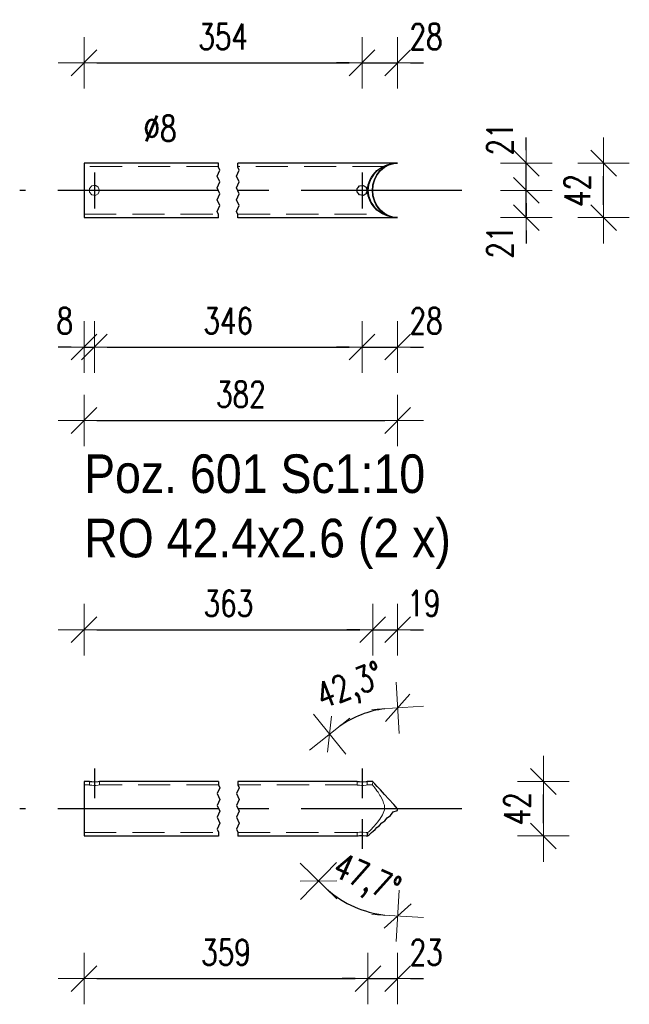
# Model space of a CAD drawing. Header units: millimetres. Extents: x -848 to 5, y 10127 to 10797.
# Tile 34 of 39: x -394 to -347, y 10548 to 10624. Entities that reach past the tile are written whole.
import ezdxf

# ---------------------------------------------------------------- set-up
doc = ezdxf.new("R2010")
doc.units = ezdxf.units.MM
doc.header["$LTSCALE"] = 10
doc.linetypes.add('HIDDEN', pattern=[0.375, 0.25, -0.125])
doc.linetypes.add('MITTE', pattern=[2, 1.25, -0.25, 0.25, -0.25])
doc.layers.get('Defpoints').update_dxf_attribs({"color": 1})
for name, color, linetype, lineweight in [('PS_DIM', 4, 'Continuous', 13), ('PS_Hidden', 2, 'HIDDEN', 9), ('PS_Shape', 161, 'Continuous', 30), ('PS_SOLID', 7, 'Continuous', 30), ('PS_TEXT', 3, 'Continuous', 18)]:
    doc.layers.add(name, color=color, linetype=linetype, lineweight=lineweight)
doc.layers.add('PS_Mid', color=5, linetype='MITTE')
doc.styles.add('gil', font='txt', dxfattribs={"width": 0.9})
doc.styles.add('simplex', font='simplex.shx', dxfattribs={"width": 0.75})
doc.dimstyles.new('1_10_PRZ', dxfattribs={"dimtxt": 2, "dimasz": 1, "dimexe": 2, "dimexo": 5, "dimgap": 1, "dimtad": 1, "dimdec": 0, "dimlfac": 10, "dimtxsty": 'simplex', "dimblk": 'dimznak', "dimcen": 2, "dimse1": 1, "dimse2": 1, "dimclrt": 3, "dimadec": 1, "dimazin": 0, "dimtfac": 1, "dimtdec": 0, "dimtix": 1, "dimtmove": 2, "dimatfit": 3, "dimldrblk": 'dim-grot', "dimfxl": 1, "dimarcsym": 0})
doc.dimstyles.new('1_10_PRZ_DS1-LS10', dxfattribs={"dimtxt": 2, "dimasz": 1, "dimexe": 2, "dimexo": 5, "dimgap": 1, "dimtad": 1, "dimdec": 0, "dimlfac": 10, "dimtxsty": 'simplex', "dimblk": 'dimznak', "dimcen": 2, "dimse1": 1, "dimse2": 1, "dimclrt": 3, "dimadec": 1, "dimazin": 0, "dimtfac": 1, "dimtdec": 0, "dimtix": 1, "dimtmove": 2, "dimatfit": 3, "dimldrblk": 'dim-grot', "dimfxl": 1, "dimarcsym": 0})

# ---------------------------------------------------------------- blocks, each defined once
blk = doc.blocks.new('dimznak')
at = {"color": 0}
for points in [[(0, 2), (0, -2)], [(-2, 0), (2, 0)]]:
    blk.add_lwpolyline(points, dxfattribs=at)
at = {"color": 2}
blk.add_lwpolyline([(1, 1), (-1, -1)], dxfattribs=at)
blk = doc.blocks.new('*D375')
at = {"layer": 'Defpoints', "color": 0, "transparency": 16777216}
for p in [(-388.369, 10610.755), (-389.169, 10608.638), (-388.369, 10598.584)]:
    blk.add_point(p, dxfattribs=at)
at = {"layer": 'PS_DIM', "color": 0, "lineweight": -2, "transparency": 16777216}
for p, q in [((-390.169, 10598.584), (-391.169, 10598.584)), ((-389.169, 10598.584), (-388.369, 10598.584)), ((-387.369, 10598.584), (-386.369, 10598.584))]:
    blk.add_line(p, q, dxfattribs=at)
blk.add_blockref('dimznak', (-389.169, 10598.584), dxfattribs=at)
at = {"layer": 'PS_DIM', "color": 0, "lineweight": -2, "transparency": 16777216, "rotation": 180}
blk.add_blockref('dimznak', (-388.369, 10598.584), dxfattribs=at)
at = {"layer": 'PS_DIM', "color": 3, "transparency": 16777216, "insert": (-390.669, 10600.624), "char_height": 2, "attachment_point": 5, "style": 'simplex'}
blk.add_mtext('8', dxfattribs=at)
blk = doc.blocks.new('dim-grot')
blk.add_hatch(color=256).paths.add_polyline_path([(0, 0), (-2, 0.5), (-2, -0.5)])
blk.add_lwpolyline([(0, 0), (-2, 0.5), (-2, -0.5), (0, 0)])
blk = doc.blocks.new('*D377')
at = {"layer": 'Defpoints', "color": 0, "transparency": 16777216}
for p in [(-367.569, 10610.755), (-364.814, 10608.638), (-364.814, 10598.584)]:
    blk.add_point(p, dxfattribs=at)
at = {"layer": 'PS_DIM', "color": 0, "lineweight": -2, "transparency": 16777216}
for p, q in [((-368.569, 10598.584), (-369.569, 10598.584)), ((-367.569, 10598.584), (-364.814, 10598.584)), ((-363.814, 10598.584), (-362.814, 10598.584))]:
    blk.add_line(p, q, dxfattribs=at)
blk.add_blockref('dimznak', (-367.569, 10598.584), dxfattribs=at)
at = {"layer": 'PS_DIM', "color": 0, "lineweight": -2, "transparency": 16777216, "rotation": 180}
blk.add_blockref('dimznak', (-364.814, 10598.584), dxfattribs=at)
at = {"layer": 'PS_DIM', "color": 3, "transparency": 16777216, "insert": (-362.6, 10600.624), "char_height": 2, "attachment_point": 5, "style": 'simplex'}
blk.add_mtext('28', dxfattribs=at)
blk = doc.blocks.new('*D380')
at = {"layer": 'Defpoints', "color": 0, "transparency": 16777216}
for p in [(-364.814, 10620.668), (-364.814, 10612.873), (-367.569, 10610.755)]:
    blk.add_point(p, dxfattribs=at)
at = {"layer": 'PS_DIM', "color": 0, "lineweight": -2, "transparency": 16777216}
for p, q in [((-368.569, 10620.668), (-369.569, 10620.668)), ((-367.569, 10620.668), (-364.814, 10620.668)), ((-363.814, 10620.668), (-362.814, 10620.668))]:
    blk.add_line(p, q, dxfattribs=at)
blk.add_blockref('dimznak', (-367.569, 10620.668), dxfattribs=at)
at = {"layer": 'PS_DIM', "color": 0, "lineweight": -2, "transparency": 16777216, "rotation": 180}
blk.add_blockref('dimznak', (-364.814, 10620.668), dxfattribs=at)
at = {"layer": 'PS_DIM', "color": 3, "transparency": 16777216, "insert": (-362.6, 10622.708), "char_height": 2, "attachment_point": 5, "style": 'simplex'}
blk.add_mtext('28', dxfattribs=at)
blk = doc.blocks.new('*D381')
at = {"layer": 'Defpoints', "color": 0, "transparency": 16777216}
for p in [(-367.569, 10610.755), (-354.814, 10610.755), (-364.824, 10608.638)]:
    blk.add_point(p, dxfattribs=at)
at = {"layer": 'PS_DIM', "color": 0, "lineweight": -2, "transparency": 16777216}
for p, q in [((-354.814, 10611.755), (-354.814, 10612.755)), ((-354.814, 10608.638), (-354.814, 10610.755)), ((-354.814, 10607.638), (-354.814, 10606.638))]:
    blk.add_line(p, q, dxfattribs=at)
for p, rotation in [((-354.814, 10610.755), 270), ((-354.814, 10608.638), 90)]:
    blk.add_blockref('dimznak', p, dxfattribs=dict(at, rotation=rotation))
at = {"layer": 'PS_DIM', "color": 3, "transparency": 16777216, "insert": (-356.854, 10606.745), "char_height": 2, "attachment_point": 5, "rotation": 90, "style": 'simplex'}
blk.add_mtext('21', dxfattribs=at)
blk = doc.blocks.new('*D382')
at = {"layer": 'Defpoints', "color": 0, "transparency": 16777216}
for p in [(-364.814, 10612.873), (-354.814, 10612.873), (-367.569, 10610.755)]:
    blk.add_point(p, dxfattribs=at)
at = {"layer": 'PS_DIM', "color": 0, "lineweight": -2, "transparency": 16777216}
for p, q in [((-354.814, 10613.873), (-354.814, 10614.873)), ((-354.814, 10610.755), (-354.814, 10612.873)), ((-354.814, 10609.755), (-354.814, 10608.755))]:
    blk.add_line(p, q, dxfattribs=at)
for p, rotation in [((-354.814, 10612.873), 270), ((-354.814, 10610.755), 90)]:
    blk.add_blockref('dimznak', p, dxfattribs=dict(at, rotation=rotation))
at = {"layer": 'PS_DIM', "color": 3, "transparency": 16777216, "insert": (-356.854, 10614.766), "char_height": 2, "attachment_point": 5, "rotation": 90, "style": 'simplex'}
blk.add_mtext('21', dxfattribs=at)
blk = doc.blocks.new('*D547')
at = {"layer": 'Defpoints', "color": 0, "transparency": 16777216}
for p in [(-366.722, 10570.311), (-366.745, 10564.827), (-364.809, 10562.701), (-364.809, 10562.701), (-364.809, 10554.381)]:
    blk.add_point(p, dxfattribs=at)
at = {"layer": 'PS_DIM', "color": 0, "lineweight": -2, "transparency": 16777216}
blk.add_arc((-364.809, 10562.701), 7.846, 97.30759, 125.02273, dxfattribs=at)
for p, rotation in [((-364.809, 10570.547), 3.653768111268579), ((-370.092, 10568.502), 218.6765564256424)]:
    blk.add_blockref('dimznak', p, dxfattribs=dict(at, rotation=rotation))
at = {"layer": 'PS_DIM', "color": 3, "transparency": 16777216, "insert": (-368.433, 10572.061), "char_height": 2, "attachment_point": 5, "rotation": 21.16516, "style": 'simplex'}
blk.add_mtext('42,3°', dxfattribs=at)
blk = doc.blocks.new('*D548')
at = {"layer": 'Defpoints', "color": 0, "transparency": 16777216}
for p in [(-364.809, 10562.701), (-364.809, 10562.701), (-367.118, 10560.598), (-369.191, 10555.628), (-364.809, 10554.381)]:
    blk.add_point(p, dxfattribs=at)
at = {"layer": 'PS_DIM', "color": 0, "lineweight": -2, "transparency": 16777216}
blk.add_arc((-364.809, 10562.701), 8.321, 229.22038, 263.10995, dxfattribs=at)
for p, rotation in [((-370.96, 10557.098), 135.77537873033), ((-364.809, 10554.381), 356.554946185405)]:
    blk.add_blockref('dimznak', p, dxfattribs=dict(at, rotation=rotation))
at = {"layer": 'PS_DIM', "color": 3, "transparency": 16777216, "insert": (-367.286, 10557.094), "char_height": 2, "attachment_point": 5, "rotation": 336.16516, "style": 'simplex'}
blk.add_mtext('47,7°', dxfattribs=at)
blk = doc.blocks.new('*D550')
at = {"layer": 'Defpoints', "color": 0, "transparency": 16777216}
for p in [(-364.809, 10562.701), (-367.118, 10560.598), (-364.809, 10549.515)]:
    blk.add_point(p, dxfattribs=at)
at = {"layer": 'PS_DIM', "color": 0, "lineweight": -2, "transparency": 16777216}
for p, q in [((-368.118, 10549.515), (-369.118, 10549.515)), ((-367.118, 10549.515), (-364.809, 10549.515)), ((-363.809, 10549.515), (-362.809, 10549.515))]:
    blk.add_line(p, q, dxfattribs=at)
blk.add_blockref('dimznak', (-367.118, 10549.515), dxfattribs=at)
at = {"layer": 'PS_DIM', "color": 0, "lineweight": -2, "transparency": 16777216, "rotation": 180}
blk.add_blockref('dimznak', (-364.809, 10549.515), dxfattribs=at)
at = {"layer": 'PS_DIM', "color": 3, "transparency": 16777216, "insert": (-362.595, 10551.555), "char_height": 2, "attachment_point": 5, "style": 'simplex'}
blk.add_mtext('23', dxfattribs=at)
blk = doc.blocks.new('*D552')
at = {"layer": 'Defpoints', "color": 0, "transparency": 16777216}
for p in [(-364.809, 10576.623), (-366.745, 10564.827), (-364.809, 10562.701)]:
    blk.add_point(p, dxfattribs=at)
at = {"layer": 'PS_DIM', "color": 0, "lineweight": -2, "transparency": 16777216}
for p, q in [((-367.745, 10576.623), (-368.745, 10576.623)), ((-366.745, 10576.623), (-364.809, 10576.623)), ((-363.809, 10576.623), (-362.809, 10576.623))]:
    blk.add_line(p, q, dxfattribs=at)
blk.add_blockref('dimznak', (-366.745, 10576.623), dxfattribs=at)
at = {"layer": 'PS_DIM', "color": 0, "lineweight": -2, "transparency": 16777216, "rotation": 180}
blk.add_blockref('dimznak', (-364.809, 10576.623), dxfattribs=at)
at = {"layer": 'PS_DIM', "color": 3, "transparency": 16777216, "insert": (-362.773, 10578.663), "char_height": 2, "attachment_point": 5, "style": 'simplex'}
blk.add_mtext('19', dxfattribs=at)
blk = doc.blocks.new('*X745')
at = {"color": 1}
for p, q in [((-378.719, 10612.56), (-378.719, 10612.875)), ((-377.219, 10612.56), (-377.219, 10612.875)), ((-378.817, 10611.871), (-378.622, 10612.331)), ((-378.622, 10612.331), (-378.719, 10612.56)), ((-377.317, 10611.871), (-377.122, 10612.331)), ((-377.122, 10612.331), (-377.219, 10612.56)), ((-378.622, 10611.412), (-378.817, 10611.871)), ((-378.817, 10610.952), (-378.622, 10611.412)), ((-377.122, 10611.412), (-377.317, 10611.871)), ((-377.317, 10610.952), (-377.122, 10611.412)), ((-378.622, 10610.493), (-378.817, 10610.952)), ((-378.817, 10610.033), (-378.622, 10610.493)), ((-377.122, 10610.493), (-377.317, 10610.952)), ((-377.317, 10610.033), (-377.122, 10610.493)), ((-378.622, 10609.574), (-378.817, 10610.033)), ((-377.122, 10609.574), (-377.317, 10610.033)), ((-378.817, 10609.115), (-378.622, 10609.574)), ((-378.719, 10608.885), (-378.817, 10609.115)), ((-377.317, 10609.115), (-377.122, 10609.574)), ((-377.219, 10608.885), (-377.317, 10609.115)), ((-378.719, 10608.635), (-378.719, 10608.885)), ((-377.219, 10608.635), (-377.219, 10608.885))]:
    blk.add_line(p, q, dxfattribs=at)
at = {"layer": 'PS_Hidden', "color": 2, "linetype": 'HIDDEN'}
for p, q in [((-378.719, 10612.613), (-389.169, 10612.613)), ((-365.829, 10612.613), (-377.219, 10612.613)), ((-388.745, 10610.892), (-388.569, 10611.102)), ((-388.745, 10610.755), (-388.745, 10610.892)), ((-388.745, 10610.619), (-388.745, 10610.755)), ((-388.569, 10610.409), (-388.745, 10610.619)), ((-388.569, 10611.102), (-388.411, 10611.13)), ((-388.411, 10611.13), (-388.3, 10611.149)), ((-388.3, 10611.149), (-388.266, 10611.13)), ((-388.266, 10611.13), (-388.063, 10611.013)), ((-388.063, 10610.498), (-388.266, 10610.381)), ((-388.063, 10611.013), (-387.969, 10610.755)), ((-387.969, 10610.755), (-388.063, 10610.498)), ((-367.263, 10611.013), (-367.247, 10610.97)), ((-367.247, 10610.541), (-367.263, 10610.498)), ((-388.411, 10610.381), (-388.569, 10610.409)), ((-388.3, 10610.361), (-388.411, 10610.381)), ((-388.266, 10610.381), (-388.3, 10610.361)), ((-389.169, 10608.898), (-378.719, 10608.898)), ((-377.219, 10608.898), (-365.829, 10608.898))]:
    blk.add_line(p, q, dxfattribs=at)
at = {"layer": 'PS_Mid', "color": 5, "linetype": 'MITTE'}
for p, q in [((-388.369, 10612.155), (-388.369, 10609.355)), ((-367.569, 10612.155), (-367.569, 10609.355)), ((-367.569, 10612.155), (-367.569, 10609.355)), ((-378.719, 10610.755), (-394.169, 10610.755)), ((-386.969, 10610.755), (-389.769, 10610.755)), ((-359.814, 10610.755), (-377.219, 10610.755)), ((-366.169, 10610.755), (-368.969, 10610.755)), ((-366.169, 10610.755), (-368.969, 10610.755))]:
    blk.add_line(p, q, dxfattribs=at)
at = {"layer": 'PS_SOLID', "color": 7, "linetype": 'Continuous'}
for p, q in [((-378.719, 10612.873), (-389.169, 10612.873)), ((-389.169, 10612.873), (-389.169, 10612.808)), ((-389.169, 10612.808), (-389.169, 10612.659)), ((-364.824, 10612.873), (-377.219, 10612.873)), ((-365.619, 10612.743), (-365.354, 10612.808)), ((-365.485, 10612.743), (-365.106, 10612.851)), ((-365.354, 10612.808), (-365.16, 10612.851)), ((-365.16, 10612.851), (-364.827, 10612.867)), ((-365.106, 10612.851), (-364.814, 10612.867)), ((-364.827, 10612.867), (-364.824, 10612.873)), ((-364.827, 10612.867), (-364.814, 10612.867)), ((-364.814, 10612.867), (-364.824, 10612.873)), ((-389.169, 10612.659), (-389.169, 10612.432)), ((-389.169, 10612.432), (-389.169, 10612.136)), ((-389.169, 10612.136), (-389.169, 10611.784)), ((-366.723, 10611.966), (-366.566, 10612.136)), ((-366.444, 10612.226), (-366.693, 10611.967)), ((-366.566, 10612.136), (-366.416, 10612.292)), ((-366.378, 10612.292), (-366.444, 10612.226)), ((-366.431, 10611.966), (-366.324, 10612.104)), ((-366.416, 10612.292), (-366.221, 10612.432)), ((-366.399, 10611.966), (-366.144, 10612.292)), ((-366.184, 10612.425), (-366.378, 10612.292)), ((-366.324, 10612.104), (-366.184, 10612.292)), ((-366.221, 10612.432), (-366.043, 10612.555)), ((-365.984, 10612.555), (-366.184, 10612.425)), ((-366.184, 10612.292), (-366.135, 10612.334)), ((-366.144, 10612.292), (-365.835, 10612.555)), ((-366.135, 10612.334), (-365.951, 10612.5)), ((-366.043, 10612.555), (-365.814, 10612.659)), ((-365.981, 10612.556), (-365.984, 10612.555)), ((-365.829, 10612.613), (-365.981, 10612.556)), ((-365.951, 10612.5), (-365.9, 10612.555)), ((-365.9, 10612.555), (-365.833, 10612.594)), ((-365.835, 10612.555), (-365.485, 10612.743)), ((-365.833, 10612.594), (-365.829, 10612.613)), ((-365.814, 10612.659), (-365.619, 10612.743)), ((-389.169, 10611.784), (-389.169, 10611.39)), ((-389.169, 10611.39), (-389.169, 10610.97)), ((-367.093, 10611.182), (-367.023, 10611.39)), ((-367.025, 10611.312), (-367.068, 10611.182)), ((-366.925, 10611.591), (-367.025, 10611.312)), ((-367.023, 10611.39), (-366.952, 10611.591)), ((-366.952, 10611.591), (-366.836, 10611.784)), ((-366.886, 10611.658), (-366.925, 10611.591)), ((-366.694, 10611.966), (-366.886, 10611.658)), ((-366.836, 10611.784), (-366.723, 10611.966)), ((-366.731, 10611.182), (-366.643, 10611.489)), ((-366.706, 10611.182), (-366.589, 10611.591)), ((-366.693, 10611.967), (-366.694, 10611.966)), ((-366.643, 10611.489), (-366.616, 10611.591)), ((-366.616, 10611.591), (-366.502, 10611.818)), ((-366.589, 10611.591), (-366.399, 10611.966)), ((-366.502, 10611.818), (-366.431, 10611.966)), ((-389.169, 10610.97), (-389.169, 10610.541)), ((-389.169, 10610.541), (-389.169, 10610.121)), ((-367.945, 10610.892), (-367.88, 10610.97)), ((-367.945, 10610.619), (-367.945, 10610.892)), ((-367.88, 10610.541), (-367.945, 10610.619)), ((-367.88, 10610.97), (-367.769, 10611.102)), ((-367.769, 10610.409), (-367.88, 10610.541)), ((-367.769, 10611.102), (-367.5, 10611.149)), ((-367.5, 10611.149), (-367.263, 10611.013)), ((-367.263, 10610.498), (-367.5, 10610.361)), ((-367.263, 10611.013), (-367.247, 10610.97)), ((-367.247, 10610.541), (-367.263, 10610.498)), ((-367.247, 10610.97), (-367.169, 10610.755)), ((-367.169, 10610.755), (-367.247, 10610.541)), ((-367.14, 10610.755), (-367.118, 10610.97)), ((-367.118, 10610.541), (-367.14, 10610.755)), ((-367.118, 10610.97), (-367.093, 10611.182)), ((-367.093, 10610.329), (-367.118, 10610.541)), ((-367.097, 10610.944), (-367.116, 10610.755)), ((-367.116, 10610.755), (-367.097, 10610.567)), ((-367.068, 10611.182), (-367.097, 10610.944)), ((-367.097, 10610.567), (-367.068, 10610.329)), ((-366.769, 10610.755), (-366.735, 10611.13)), ((-366.735, 10610.381), (-366.769, 10610.755)), ((-366.745, 10610.755), (-366.706, 10611.182)), ((-366.706, 10610.329), (-366.745, 10610.755)), ((-366.735, 10611.13), (-366.731, 10611.182)), ((-389.169, 10610.121), (-389.169, 10609.727)), ((-389.169, 10609.727), (-389.169, 10609.374)), ((-367.5, 10610.361), (-367.769, 10610.409)), ((-367.023, 10610.121), (-367.093, 10610.329)), ((-367.068, 10610.329), (-367.025, 10610.199)), ((-367.025, 10610.199), (-366.925, 10609.919)), ((-366.952, 10609.919), (-367.023, 10610.121)), ((-366.836, 10609.727), (-366.952, 10609.919)), ((-366.925, 10609.919), (-366.886, 10609.853)), ((-366.886, 10609.853), (-366.694, 10609.544)), ((-366.723, 10609.544), (-366.836, 10609.727)), ((-366.731, 10610.329), (-366.735, 10610.381)), ((-366.643, 10610.022), (-366.731, 10610.329)), ((-366.589, 10609.919), (-366.706, 10610.329)), ((-366.616, 10609.919), (-366.643, 10610.022)), ((-366.502, 10609.693), (-366.616, 10609.919)), ((-366.399, 10609.544), (-366.589, 10609.919)), ((-389.169, 10609.374), (-389.169, 10609.079)), ((-389.169, 10609.079), (-389.169, 10608.852)), ((-366.566, 10609.374), (-366.723, 10609.544)), ((-366.694, 10609.544), (-366.693, 10609.544)), ((-366.693, 10609.544), (-366.444, 10609.285)), ((-366.416, 10609.219), (-366.566, 10609.374)), ((-366.431, 10609.544), (-366.502, 10609.693)), ((-366.444, 10609.285), (-366.378, 10609.219)), ((-366.324, 10609.407), (-366.431, 10609.544)), ((-366.221, 10609.079), (-366.416, 10609.219)), ((-366.144, 10609.219), (-366.399, 10609.544)), ((-366.378, 10609.219), (-366.184, 10609.085)), ((-366.184, 10609.219), (-366.324, 10609.407)), ((-366.043, 10608.956), (-366.221, 10609.079)), ((-366.135, 10609.177), (-366.184, 10609.219)), ((-366.184, 10609.085), (-365.984, 10608.956)), ((-365.835, 10608.956), (-366.144, 10609.219)), ((-365.951, 10609.011), (-366.135, 10609.177)), ((-365.814, 10608.852), (-366.043, 10608.956)), ((-365.984, 10608.956), (-365.981, 10608.955)), ((-365.981, 10608.955), (-365.829, 10608.898)), ((-365.9, 10608.956), (-365.951, 10609.011)), ((-365.833, 10608.917), (-365.9, 10608.956)), ((-365.485, 10608.767), (-365.835, 10608.956)), ((-389.169, 10608.852), (-389.169, 10608.703)), ((-389.169, 10608.703), (-389.169, 10608.638)), ((-389.169, 10608.638), (-378.719, 10608.638)), ((-377.219, 10608.638), (-364.824, 10608.638)), ((-365.829, 10608.898), (-365.833, 10608.917)), ((-365.619, 10608.767), (-365.814, 10608.852)), ((-365.354, 10608.703), (-365.619, 10608.767)), ((-365.106, 10608.66), (-365.485, 10608.767)), ((-365.16, 10608.66), (-365.354, 10608.703)), ((-364.827, 10608.644), (-365.16, 10608.66)), ((-364.814, 10608.644), (-365.106, 10608.66)), ((-364.824, 10608.638), (-364.827, 10608.644)), ((-364.814, 10608.644), (-364.827, 10608.644)), ((-364.824, 10608.638), (-364.814, 10608.644))]:
    blk.add_line(p, q, dxfattribs=at)
blk = doc.blocks.new('*X746')
at = {"color": 3, "style": 'gil', "width": 0.9}
for s, p in [('Poz. 601 Sc1:10', (-389.169, 10587.244)), ('RO 42.4x2.6 (2 x)', (-389.169, 10582.244))]:
    blk.add_text(s, height=3, dxfattribs=at).set_placement(p)
blk = doc.blocks.new('*X747')
at = {"color": 1}
for p, q in [((-378.719, 10564.827), (-378.719, 10564.577)), ((-378.719, 10564.577), (-378.622, 10564.348)), ((-377.219, 10564.827), (-377.219, 10564.577)), ((-377.219, 10564.577), (-377.122, 10564.348)), ((-378.622, 10564.348), (-378.817, 10563.888)), ((-378.817, 10563.888), (-378.622, 10563.429)), ((-377.122, 10564.348), (-377.317, 10563.888)), ((-377.317, 10563.888), (-377.122, 10563.429)), ((-378.622, 10563.429), (-378.817, 10562.969)), ((-377.122, 10563.429), (-377.317, 10562.969)), ((-378.817, 10562.969), (-378.622, 10562.51)), ((-378.622, 10562.51), (-378.817, 10562.05)), ((-377.317, 10562.969), (-377.122, 10562.51)), ((-377.122, 10562.51), (-377.317, 10562.05)), ((-378.817, 10562.05), (-378.622, 10561.591)), ((-378.622, 10561.591), (-378.817, 10561.132)), ((-377.317, 10562.05), (-377.122, 10561.591)), ((-377.122, 10561.591), (-377.317, 10561.132)), ((-378.817, 10561.132), (-378.719, 10560.902)), ((-378.719, 10560.902), (-378.719, 10560.587)), ((-377.317, 10561.132), (-377.219, 10560.902)), ((-377.219, 10560.902), (-377.219, 10560.587))]:
    blk.add_line(p, q, dxfattribs=at)
at = {"layer": 'PS_Hidden', "color": 2, "linetype": 'HIDDEN'}
for p, q in [((-388.745, 10564.567), (-389.169, 10564.567)), ((-388.745, 10564.813), (-388.745, 10564.567)), ((-388.745, 10564.553), (-388.745, 10564.567)), ((-387.969, 10564.567), (-388.063, 10564.541)), ((-387.969, 10564.567), (-387.969, 10564.827)), ((-378.719, 10564.567), (-387.969, 10564.567)), ((-367.945, 10564.567), (-377.219, 10564.567)), ((-367.945, 10564.813), (-367.945, 10564.567)), ((-367.945, 10564.553), (-367.945, 10564.567)), ((-367.169, 10564.567), (-367.263, 10564.541)), ((-367.169, 10564.567), (-367.169, 10564.827)), ((-366.769, 10564.567), (-367.169, 10564.567)), ((-366.745, 10564.827), (-366.769, 10564.567)), ((-366.735, 10564.529), (-366.769, 10564.567)), ((-388.569, 10564.532), (-388.745, 10564.553)), ((-388.411, 10564.529), (-388.569, 10564.532)), ((-388.3, 10564.523), (-388.411, 10564.529)), ((-388.266, 10564.529), (-388.3, 10564.523)), ((-388.063, 10564.541), (-388.266, 10564.529)), ((-367.769, 10564.532), (-367.945, 10564.553)), ((-367.611, 10564.529), (-367.769, 10564.532)), ((-367.5, 10564.523), (-367.611, 10564.529)), ((-367.466, 10564.529), (-367.5, 10564.523)), ((-367.263, 10564.541), (-367.466, 10564.529)), ((-366.731, 10564.512), (-366.735, 10564.529)), ((-366.643, 10564.416), (-366.731, 10564.512)), ((-366.616, 10564.359), (-366.643, 10564.416)), ((-366.502, 10564.233), (-366.616, 10564.359)), ((-366.431, 10564.106), (-366.502, 10564.233)), ((-366.324, 10563.988), (-366.431, 10564.106)), ((-366.184, 10563.745), (-366.324, 10563.988)), ((-366.135, 10563.691), (-366.184, 10563.745)), ((-365.951, 10563.353), (-366.135, 10563.691)), ((-365.9, 10563.141), (-365.951, 10563.353)), ((-365.833, 10562.989), (-365.9, 10563.141)), ((-365.9, 10563.141), (-365.9, 10563.141)), ((-365.981, 10562.241), (-365.829, 10562.613)), ((-365.829, 10562.613), (-365.833, 10562.989)), ((-364.827, 10562.564), (-364.827, 10562.564)), ((-366.693, 10561.296), (-366.444, 10561.568)), ((-366.444, 10561.568), (-366.378, 10561.674)), ((-366.378, 10561.674), (-366.184, 10561.888)), ((-366.184, 10561.888), (-365.984, 10562.237)), ((-365.984, 10562.237), (-365.981, 10562.241)), ((-365.984, 10562.237), (-365.984, 10562.237)), ((-389.169, 10560.856), (-378.719, 10560.856)), ((-377.219, 10560.856), (-367.945, 10560.856)), ((-367.945, 10560.856), (-367.902, 10560.856)), ((-367.945, 10560.856), (-367.945, 10560.598)), ((-367.902, 10560.856), (-367.769, 10560.889)), ((-367.769, 10560.889), (-367.5, 10560.899)), ((-367.5, 10560.899), (-367.263, 10560.871)), ((-367.263, 10560.871), (-367.238, 10560.856)), ((-367.238, 10560.856), (-367.169, 10560.856)), ((-367.169, 10560.856), (-367.169, 10560.598)), ((-367.169, 10560.856), (-367.116, 10560.856)), ((-367.14, 10560.598), (-367.116, 10560.856)), ((-367.116, 10560.856), (-367.097, 10560.856)), ((-367.097, 10560.856), (-367.068, 10560.905)), ((-367.068, 10560.905), (-367.025, 10560.932)), ((-367.025, 10560.932), (-366.925, 10561.052)), ((-366.925, 10561.052), (-366.886, 10561.081)), ((-366.886, 10561.081), (-366.694, 10561.295)), ((-366.694, 10561.295), (-366.693, 10561.296))]:
    blk.add_line(p, q, dxfattribs=at)
at = {"layer": 'PS_Mid', "color": 5, "linetype": 'MITTE'}
for p, q in [((-388.369, 10565.827), (-388.369, 10563.52)), ((-367.569, 10565.827), (-367.569, 10563.52)), ((-378.719, 10562.707), (-394.169, 10562.707)), ((-359.814, 10562.707), (-377.219, 10562.707)), ((-367.569, 10561.894), (-367.569, 10559.587))]:
    blk.add_line(p, q, dxfattribs=at)
at = {"layer": 'PS_SOLID', "color": 7, "linetype": 'Continuous'}
for p, q in [((-388.745, 10564.827), (-389.169, 10564.827)), ((-389.169, 10564.827), (-389.169, 10564.783)), ((-389.169, 10564.783), (-389.169, 10564.655)), ((-389.169, 10564.655), (-389.169, 10564.447)), ((-388.745, 10564.813), (-388.745, 10564.827)), ((-388.569, 10564.792), (-388.745, 10564.813)), ((-388.3, 10564.787), (-388.569, 10564.792)), ((-388.063, 10564.801), (-388.3, 10564.787)), ((-387.969, 10564.827), (-388.063, 10564.801)), ((-378.719, 10564.827), (-387.969, 10564.827)), ((-367.945, 10564.827), (-377.219, 10564.827)), ((-367.945, 10564.813), (-367.945, 10564.827)), ((-367.769, 10564.792), (-367.945, 10564.813)), ((-367.5, 10564.787), (-367.769, 10564.792)), ((-367.263, 10564.801), (-367.5, 10564.787)), ((-367.169, 10564.827), (-367.263, 10564.801)), ((-366.745, 10564.827), (-367.169, 10564.827)), ((-366.706, 10564.783), (-366.745, 10564.827)), ((-366.589, 10564.655), (-366.706, 10564.783)), ((-366.399, 10564.447), (-366.589, 10564.655)), ((-389.169, 10564.447), (-389.169, 10564.167)), ((-389.169, 10564.167), (-389.169, 10563.828)), ((-389.169, 10563.828), (-389.169, 10563.443)), ((-366.144, 10564.167), (-366.399, 10564.447)), ((-365.835, 10563.828), (-366.144, 10564.167)), ((-365.485, 10563.443), (-365.835, 10563.828)), ((-389.169, 10563.443), (-389.169, 10563.028)), ((-365.106, 10563.028), (-365.485, 10563.443)), ((-389.169, 10563.028), (-389.169, 10562.613)), ((-389.169, 10562.613), (-389.169, 10562.599)), ((-389.169, 10562.599), (-389.169, 10562.175)), ((-365.354, 10562.175), (-365.16, 10562.458)), ((-365.16, 10562.458), (-364.827, 10562.564)), ((-365.16, 10562.458), (-364.827, 10562.564)), ((-364.814, 10562.707), (-365.106, 10563.028)), ((-364.827, 10562.564), (-364.824, 10562.599)), ((-364.824, 10562.599), (-364.814, 10562.707)), ((-389.169, 10562.175), (-389.169, 10561.773)), ((-389.169, 10561.773), (-389.169, 10561.409)), ((-366.221, 10561.409), (-366.043, 10561.606)), ((-366.043, 10561.606), (-365.814, 10561.773)), ((-365.814, 10561.773), (-365.619, 10562.002)), ((-365.619, 10562.002), (-365.354, 10562.175)), ((-389.169, 10561.409), (-389.169, 10561.098)), ((-389.169, 10561.098), (-389.169, 10560.853)), ((-389.169, 10560.853), (-389.169, 10560.684)), ((-367.023, 10560.684), (-366.952, 10560.77)), ((-366.952, 10560.77), (-366.836, 10560.853)), ((-366.836, 10560.853), (-366.723, 10560.98)), ((-366.723, 10560.98), (-366.566, 10561.098)), ((-366.566, 10561.098), (-366.416, 10561.262)), ((-366.416, 10561.262), (-366.221, 10561.409)), ((-389.169, 10560.684), (-389.169, 10560.598)), ((-389.169, 10560.598), (-378.719, 10560.598)), ((-377.219, 10560.598), (-367.88, 10560.598)), ((-367.88, 10560.598), (-367.769, 10560.625)), ((-367.769, 10560.625), (-367.5, 10560.635)), ((-367.5, 10560.635), (-367.263, 10560.606)), ((-367.263, 10560.606), (-367.247, 10560.598)), ((-367.247, 10560.598), (-367.118, 10560.598)), ((-367.118, 10560.598), (-367.093, 10560.641)), ((-367.093, 10560.641), (-367.023, 10560.684))]:
    blk.add_line(p, q, dxfattribs=at)

msp = doc.modelspace()

# ---------------------------------------------------------------- block references
at = {"layer": 'PS_Shape', "color": 31}
for name in ['*X745', '*X747']:
    msp.add_blockref(name, (0, 0), dxfattribs=at)
at = {"layer": 'PS_TEXT'}
msp.add_blockref('*X746', (0, 0), dxfattribs=at)

# ---------------------------------------------------------------- texts
at = {"layer": 'PS_DIM', "insert": (-384.551, 10614.574), "char_height": 2, "attachment_point": 7, "style": 'simplex'}
msp.add_mtext('\\A1;%%c8', dxfattribs=at)

# ---------------------------------------------------------------- dimensions: what is measured, and where the dimension line sits
at = {"layer": 'PS_DIM'}
for base, p1, p2, location, text in [((-367.569, 10620.668), (-389.169, 10612.873), (-367.569, 10610.755), (-378.369, 10622.708), '354'), ((-367.569, 10598.584), (-388.369, 10610.755), (-367.569, 10610.755), (-377.969, 10600.624), '346'), ((-364.814, 10592.879), (-389.169, 10608.638), (-364.814, 10608.638), (-376.992, 10594.919), '382'), ((-366.745, 10576.623), (-389.169, 10564.827), (-366.745, 10564.827), (-377.957, 10578.663), '363'), ((-367.118, 10549.515), (-389.169, 10560.598), (-367.118, 10560.598), (-378.144, 10551.555), '359')]:
    msp.add_linear_dim(base=base, p1=p1, p2=p2, location=location, text=text, dimstyle='1_10_PRZ_DS1-LS10', dxfattribs=at).render()
for base, p1, p2, text, picture, middle in [((-364.814, 10620.668), (-367.569, 10610.755), (-364.814, 10612.873), '28', '*D380', (-362.6, 10622.708)), ((-388.369, 10598.584), (-389.169, 10608.638), (-388.369, 10610.755), '8', '*D375', (-390.669, 10600.624)), ((-364.814, 10598.584), (-367.569, 10610.755), (-364.814, 10608.638), '28', '*D377', (-362.6, 10600.624))]:
    dim = msp.add_linear_dim(base=base, p1=p1, p2=p2, text=text, dimstyle='1_10_PRZ_DS1-LS10', dxfattribs=at)
    dim.commit()
    dim.dimension.update_dxf_attribs({"geometry": picture, "text_midpoint": middle, "dimtype": 128})
for base, p1, p2, picture, middle in [((-354.814, 10612.873), (-367.569, 10610.755), (-364.814, 10612.873), '*D382', (-356.854, 10614.766)), ((-354.814, 10610.755), (-364.824, 10608.638), (-367.569, 10610.755), '*D381', (-356.854, 10606.745))]:
    dim = msp.add_linear_dim(base=base, p1=p1, p2=p2, angle=90, text='21', dimstyle='1_10_PRZ_DS1-LS10', dxfattribs=at)
    dim.commit()
    dim.dimension.update_dxf_attribs({"geometry": picture, "text_midpoint": middle, "dimtype": 128})
for base, p1, p2, location in [((-348.814, 10612.873), (-364.814, 10608.638), (-364.814, 10612.873), (-350.854, 10610.755)), ((-353.488, 10564.827), (-364.814, 10560.598), (-364.814, 10564.827), (-355.528, 10562.712))]:
    msp.add_linear_dim(base=base, p1=p1, p2=p2, angle=90, location=location, text='42', dimstyle='1_10_PRZ_DS1-LS10', dxfattribs=at).render()
for base, p1, picture, middle in [((-364.809, 10576.623), (-366.745, 10564.827), '*D552', (-362.773, 10578.663)), ((-364.809, 10549.515), (-367.118, 10560.598), '*D550', (-362.595, 10551.555))]:
    dim = msp.add_linear_dim(base=base, p1=p1, p2=(-364.809, 10562.701), dimstyle='1_10_PRZ_DS1-LS10', dxfattribs=at)
    dim.commit()
    dim.dimension.update_dxf_attribs({"geometry": picture, "text_midpoint": middle, "dimtype": 128})
for base, line2, picture, middle in [((-366.722, 10570.311), ((-364.809, 10562.701), (-366.745, 10564.827)), '*D547', (-368.433, 10572.061)), ((-369.191, 10555.628), ((-367.118, 10560.598), (-364.809, 10562.701)), '*D548', (-367.286, 10557.094))]:
    dim = msp.add_angular_dim_2l(base=base, line1=((-364.809, 10554.381), (-364.809, 10562.701)), line2=line2, dimstyle='1_10_PRZ', dxfattribs=at)
    dim.commit()
    dim.dimension.update_dxf_attribs({"geometry": picture, "text_midpoint": middle})

doc.saveas('drawing.dxf')
